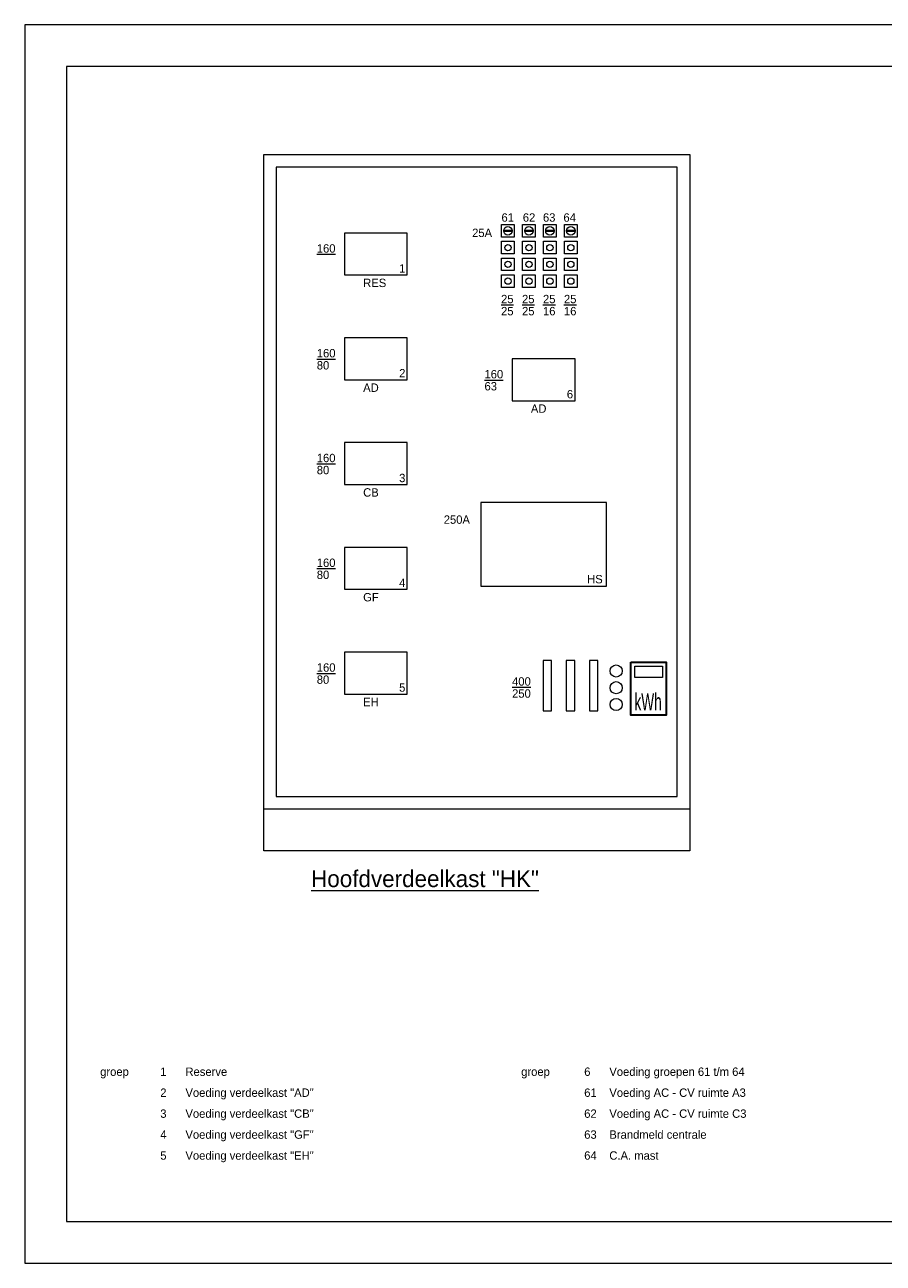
# Model space of a CAD drawing. Header units: millimetres. Extents: x -10.5 to 31.3, y -14.8 to 14.7.
# Tile 1 of 2: x -10.5 to 10, y -14.8 to 14.7. Entities that reach past the tile are written whole.
import ezdxf
from ezdxf.enums import TextEntityAlignment as Align

# ---------------------------------------------------------------- set-up
doc = ezdxf.new("R2010")
doc.units = ezdxf.units.MM
doc.layers.add('52', color=7, linetype='Continuous')
doc.layers.add('KADER', color=7, linetype='Continuous')
doc.styles.add('dgn001', font='dgn001.shx')
doc.styles.add('dgn003', font='dgn003.shx')

# ---------------------------------------------------------------- blocks, each defined once
blk = doc.blocks.new('AnonymousCell')
at = {"layer": 'KADER', "color": 1, "linetype": 'Continuous', "lineweight": 0, "flags": 128}
for points in [[(0.15, -0.15), (-0.15, -0.15), (-0.15, 0.15), (0.15, 0.15), (0.15, -0.15)], [(-0.1, -0.01), (0.1, -0.01), (0.1, 0.01), (-0.1, 0.01), (-0.1, -0.01)]]:
    blk.add_lwpolyline(points, dxfattribs=at)
at = {"layer": 'KADER', "color": 1, "linetype": 'Continuous', "lineweight": 0}
blk.add_circle((0, 0), 0.1, dxfattribs=at)
blk = doc.blocks.new('AnonymousCell1')
at = {"layer": 'KADER', "color": 1, "linetype": 'Continuous', "lineweight": 0, "flags": 128}
for points in [[(0.15, -0.15), (-0.15, -0.15), (-0.15, 0.15), (0.15, 0.15), (0.15, -0.15)], [(-0.1, -0.01), (0.1, -0.01), (0.1, 0.01), (-0.1, 0.01), (-0.1, -0.01)]]:
    blk.add_lwpolyline(points, dxfattribs=at)
at = {"layer": 'KADER', "color": 1, "linetype": 'Continuous', "lineweight": 0}
blk.add_circle((0, 0), 0.1, dxfattribs=at)
blk = doc.blocks.new('AnonymousCell2')
at = {"layer": 'KADER', "color": 1, "linetype": 'Continuous', "lineweight": 0, "flags": 128}
for points in [[(0.15, -0.15), (-0.15, -0.15), (-0.15, 0.15), (0.15, 0.15), (0.15, -0.15)], [(-0.1, -0.01), (0.1, -0.01), (0.1, 0.01), (-0.1, 0.01), (-0.1, -0.01)]]:
    blk.add_lwpolyline(points, dxfattribs=at)
at = {"layer": 'KADER', "color": 1, "linetype": 'Continuous', "lineweight": 0}
blk.add_circle((0, 0), 0.1, dxfattribs=at)
blk = doc.blocks.new('AnonymousCell3')
at = {"layer": 'KADER', "color": 1, "linetype": 'Continuous', "lineweight": 0, "flags": 128}
for points in [[(0.15, -0.15), (-0.15, -0.15), (-0.15, 0.15), (0.15, 0.15), (0.15, -0.15)], [(-0.1, -0.01), (0.1, -0.01), (0.1, 0.01), (-0.1, 0.01), (-0.1, -0.01)]]:
    blk.add_lwpolyline(points, dxfattribs=at)
at = {"layer": 'KADER', "color": 1, "linetype": 'Continuous', "lineweight": 0}
blk.add_circle((0, 0), 0.1, dxfattribs=at)
blk = doc.blocks.new('AnonymousCell4')
at = {"layer": 'KADER', "color": 1, "linetype": 'Continuous', "lineweight": 0, "flags": 128}
blk.add_lwpolyline([(0.15, -0.15), (-0.15, -0.15), (-0.15, 0.15), (0.15, 0.15), (0.15, -0.15)], dxfattribs=at)
at = {"layer": 'KADER', "color": 1, "linetype": 'Continuous', "lineweight": 0}
blk.add_circle((0, 0), 0.075, dxfattribs=at)
blk = doc.blocks.new('AnonymousCell5')
at = {"layer": 'KADER', "color": 1, "linetype": 'Continuous', "lineweight": 0, "flags": 128}
blk.add_lwpolyline([(0.15, -0.15), (-0.15, -0.15), (-0.15, 0.15), (0.15, 0.15), (0.15, -0.15)], dxfattribs=at)
at = {"layer": 'KADER', "color": 1, "linetype": 'Continuous', "lineweight": 0}
blk.add_circle((0, 0), 0.075, dxfattribs=at)
blk = doc.blocks.new('AnonymousCell6')
at = {"layer": 'KADER', "color": 1, "linetype": 'Continuous', "lineweight": 0, "flags": 128}
blk.add_lwpolyline([(0.15, -0.15), (-0.15, -0.15), (-0.15, 0.15), (0.15, 0.15), (0.15, -0.15)], dxfattribs=at)
at = {"layer": 'KADER', "color": 1, "linetype": 'Continuous', "lineweight": 0}
blk.add_circle((0, 0), 0.075, dxfattribs=at)
blk = doc.blocks.new('AnonymousCell7')
at = {"layer": 'KADER', "color": 1, "linetype": 'Continuous', "lineweight": 0, "flags": 128}
blk.add_lwpolyline([(0.15, -0.15), (-0.15, -0.15), (-0.15, 0.15), (0.15, 0.15), (0.15, -0.15)], dxfattribs=at)
at = {"layer": 'KADER', "color": 1, "linetype": 'Continuous', "lineweight": 0}
blk.add_circle((0, 0), 0.075, dxfattribs=at)
blk = doc.blocks.new('AnonymousCell8')
at = {"layer": 'KADER', "color": 1, "linetype": 'Continuous', "lineweight": 0, "flags": 128}
blk.add_lwpolyline([(0.15, -0.15), (-0.15, -0.15), (-0.15, 0.15), (0.15, 0.15), (0.15, -0.15)], dxfattribs=at)
at = {"layer": 'KADER', "color": 1, "linetype": 'Continuous', "lineweight": 0}
blk.add_circle((0, 0), 0.075, dxfattribs=at)
blk = doc.blocks.new('AnonymousCell9')
at = {"layer": 'KADER', "color": 1, "linetype": 'Continuous', "lineweight": 0, "flags": 128}
blk.add_lwpolyline([(0.15, -0.15), (-0.15, -0.15), (-0.15, 0.15), (0.15, 0.15), (0.15, -0.15)], dxfattribs=at)
at = {"layer": 'KADER', "color": 1, "linetype": 'Continuous', "lineweight": 0}
blk.add_circle((0, 0), 0.075, dxfattribs=at)
blk = doc.blocks.new('AnonymousCell10')
at = {"layer": 'KADER', "color": 1, "linetype": 'Continuous', "lineweight": 0, "flags": 128}
blk.add_lwpolyline([(0.15, -0.15), (-0.15, -0.15), (-0.15, 0.15), (0.15, 0.15), (0.15, -0.15)], dxfattribs=at)
at = {"layer": 'KADER', "color": 1, "linetype": 'Continuous', "lineweight": 0}
blk.add_circle((0, 0), 0.075, dxfattribs=at)
blk = doc.blocks.new('AnonymousCell11')
at = {"layer": 'KADER', "color": 1, "linetype": 'Continuous', "lineweight": 0, "flags": 128}
blk.add_lwpolyline([(0.15, -0.15), (-0.15, -0.15), (-0.15, 0.15), (0.15, 0.15), (0.15, -0.15)], dxfattribs=at)
at = {"layer": 'KADER', "color": 1, "linetype": 'Continuous', "lineweight": 0}
blk.add_circle((0, 0), 0.075, dxfattribs=at)
blk = doc.blocks.new('AnonymousCell12')
at = {"layer": 'KADER', "color": 1, "linetype": 'Continuous', "lineweight": 0, "flags": 128}
blk.add_lwpolyline([(0.15, -0.15), (-0.15, -0.15), (-0.15, 0.15), (0.15, 0.15), (0.15, -0.15)], dxfattribs=at)
at = {"layer": 'KADER', "color": 1, "linetype": 'Continuous', "lineweight": 0}
blk.add_circle((0, 0), 0.075, dxfattribs=at)
blk = doc.blocks.new('AnonymousCell13')
at = {"layer": 'KADER', "color": 1, "linetype": 'Continuous', "lineweight": 0, "flags": 128}
blk.add_lwpolyline([(0.15, -0.15), (-0.15, -0.15), (-0.15, 0.15), (0.15, 0.15), (0.15, -0.15)], dxfattribs=at)
at = {"layer": 'KADER', "color": 1, "linetype": 'Continuous', "lineweight": 0}
blk.add_circle((0, 0), 0.075, dxfattribs=at)
blk = doc.blocks.new('AnonymousCell14')
at = {"layer": 'KADER', "color": 1, "linetype": 'Continuous', "lineweight": 0, "flags": 128}
blk.add_lwpolyline([(0.15, -0.15), (-0.15, -0.15), (-0.15, 0.15), (0.15, 0.15), (0.15, -0.15)], dxfattribs=at)
at = {"layer": 'KADER', "color": 1, "linetype": 'Continuous', "lineweight": 0}
blk.add_circle((0, 0), 0.075, dxfattribs=at)
blk = doc.blocks.new('AnonymousCell15')
at = {"layer": 'KADER', "color": 1, "linetype": 'Continuous', "lineweight": 0, "flags": 128}
blk.add_lwpolyline([(0.15, -0.15), (-0.15, -0.15), (-0.15, 0.15), (0.15, 0.15), (0.15, -0.15)], dxfattribs=at)
at = {"layer": 'KADER', "color": 1, "linetype": 'Continuous', "lineweight": 0}
blk.add_circle((0, 0), 0.075, dxfattribs=at)
blk = doc.blocks.new('K0029')
at = {"layer": '52', "color": 2, "linetype": 'Continuous', "lineweight": 13}
for centre in [(0, 0.4), (0, 0), (0, -0.4)]:
    blk.add_circle(centre, 0.145, dxfattribs=at)
blk = doc.blocks.new('K0096')
at = {"layer": '52', "color": 3, "linetype": 'Continuous', "lineweight": 30, "flags": 128}
blk.add_lwpolyline([(0, 1.26), (0.84, 1.26), (0.84, 0), (0, 0), (0, 1.26)], dxfattribs=at)
at = {"layer": '52', "color": 2, "linetype": 'Continuous', "lineweight": 13, "flags": 128}
blk.add_lwpolyline([(0.09, 1.17), (0.75, 1.17), (0.75, 0.9), (0.09, 0.9), (0.09, 1.17)], dxfattribs=at)
at = {"layer": '52', "color": 2, "linetype": 'Continuous', "lineweight": 13, "style": 'dgn001', "width": 0.601467}
blk.add_text('kWh', height=0.405, dxfattribs=at).set_placement((0.083, 0.112))
blk = doc.blocks.new('A3')
at = {"layer": 'KADER', "color": 1, "linetype": 'Continuous', "lineweight": 0}
for p, q in [((41.787, 29.551), (0, 29.551)), ((0, 29.551), (0, 0)), ((0, 0), (41.787, 0))]:
    blk.add_line(p, q, dxfattribs=at)
at = {"layer": 'KADER', "color": 5, "linetype": 'Continuous', "lineweight": 0, "flags": 128}
blk.add_lwpolyline([(0.994, 0.994), (40.792, 0.994), (40.792, 28.554), (0.994, 28.554), (0.994, 0.994)], dxfattribs=at)
blk = doc.blocks.new('AnonymousCell16')
at = {"color": 1, "linetype": 'Continuous', "lineweight": 0}
blk.add_blockref('A3', (-20.893, -14.774), dxfattribs=at)

msp = doc.modelspace()

# ---------------------------------------------------------------- linework, layer by layer
at = {"layer": 'KADER', "color": 1, "linetype": 'Continuous', "lineweight": 0, "flags": 128}
for points in [[(-4.801, 11.607), (5.36, 11.607), (5.36, -4.013), (-4.801, -4.013), (-4.801, 11.607)], [(-4.801, 11.607), (5.36, 11.607), (5.36, -5.013), (-4.801, -5.013), (-4.801, 11.607)], [(-4.501, -3.713), (5.06, -3.713), (5.06, 11.307), (-4.501, 11.307), (-4.501, -3.713)], [(-2.876, 8.731), (-1.376, 8.731), (-1.376, 9.731), (-2.876, 9.731), (-2.876, 8.731)], [(-2.876, 6.231), (-1.376, 6.231), (-1.376, 7.231), (-2.876, 7.231), (-2.876, 6.231)], [(1.124, 5.731), (2.624, 5.731), (2.624, 6.731), (1.124, 6.731), (1.124, 5.731)], [(-2.876, 3.731), (-1.376, 3.731), (-1.376, 4.731), (-2.876, 4.731), (-2.876, 3.731)], [(0.374, 1.303), (3.374, 1.303), (3.374, 3.303), (0.374, 3.303), (0.374, 1.303)], [(-2.876, 1.231), (-1.376, 1.231), (-1.376, 2.231), (-2.876, 2.231), (-2.876, 1.231)], [(-2.876, -1.269), (-1.376, -1.269), (-1.376, -0.269), (-2.876, -0.269), (-2.876, -1.269)], [(1.866, -1.671), (2.066, -1.671), (2.066, -0.471), (1.866, -0.471), (1.866, -1.671)], [(2.416, -1.671), (2.616, -1.671), (2.616, -0.471), (2.416, -0.471), (2.416, -1.671)], [(2.966, -1.671), (3.166, -1.671), (3.166, -0.471), (2.966, -0.471), (2.966, -1.671)]]:
    msp.add_lwpolyline(points, dxfattribs=at)

# ---------------------------------------------------------------- block references
at = {"color": 1, "linetype": 'Continuous', "lineweight": 0}
for name, p in [('AnonymousCell16', (10.393, -0.076)), ('AnonymousCell', (1.024, 9.784)), ('AnonymousCell1', (1.524, 9.784)), ('AnonymousCell2', (2.024, 9.784)), ('AnonymousCell3', (2.524, 9.784)), ('AnonymousCell4', (1.024, 9.384)), ('AnonymousCell5', (1.524, 9.384)), ('AnonymousCell6', (2.024, 9.384)), ('AnonymousCell7', (2.524, 9.384)), ('AnonymousCell8', (1.024, 8.984)), ('AnonymousCell9', (1.524, 8.984)), ('AnonymousCell10', (2.024, 8.984)), ('AnonymousCell11', (2.524, 8.984)), ('AnonymousCell12', (1.024, 8.584)), ('AnonymousCell13', (1.524, 8.584)), ('AnonymousCell14', (2.024, 8.584)), ('AnonymousCell15', (2.524, 8.584)), ('K0029', (3.606, -1.118)), ('K0096', (3.958, -1.77))]:
    msp.add_blockref(name, p, dxfattribs=at)

# ---------------------------------------------------------------- texts
at = {"layer": 'KADER', "color": 1, "linetype": 'Continuous', "lineweight": 0, "style": 'dgn003'}
for s, height, p in [('61', 0.199998, (0.87, 10.002)), ('62', 0.199998, (1.379, 10.002)), ('63', 0.199998, (1.859, 10.002)), ('64', 0.199998, (2.348, 10.002)), ('25A', 0.199998, (0.17, 9.636)), ('%%u160%%u', 0.199998, (-3.535, 9.264)), ('1', 0.199998, (-1.571, 8.787)), ('RES', 0.199998, (-2.429, 8.442)), ('%%u25%%u', 0.199998, (0.86, 8.056)), ('%%u25%%u', 0.199998, (1.36, 8.056)), ('%%u25%%u', 0.199998, (1.86, 8.056)), ('%%u25%%u', 0.199998, (2.36, 8.056)), ('25', 0.199998, (0.86, 7.768)), ('25', 0.199998, (1.36, 7.768)), ('16', 0.199998, (1.86, 7.768)), ('16', 0.199998, (2.36, 7.768)), ('%%u160%%u', 0.199998, (-3.535, 6.764)), ('80', 0.199998, (-3.535, 6.476)), ('2', 0.199998, (-1.571, 6.287)), ('%%u160%%u', 0.199998, (0.465, 6.264)), ('AD', 0.199998, (-2.429, 5.942)), ('63', 0.199998, (0.465, 5.976)), ('6', 0.199998, (2.429, 5.787)), ('AD', 0.199998, (1.571, 5.442)), ('%%u160%%u', 0.199998, (-3.535, 4.264)), ('80', 0.199998, (-3.535, 3.976)), ('3', 0.199998, (-1.571, 3.787)), ('CB', 0.199998, (-2.429, 3.442)), ('250A', 0.199998, (-0.507, 2.794)), ('%%u160%%u', 0.199998, (-3.535, 1.764)), ('80', 0.199998, (-3.535, 1.476)), ('4', 0.199998, (-1.571, 1.287)), ('HS', 0.199998, (2.913, 1.373)), ('GF', 0.199998, (-2.429, 0.942)), ('%%u160%%u', 0.199998, (-3.535, -0.736)), ('80', 0.199998, (-3.535, -1.024)), ('%%u400%%u', 0.199998, (1.123, -1.068)), ('5', 0.199998, (-1.571, -1.213)), ('250', 0.199998, (1.123, -1.356)), ('EH', 0.199998, (-2.429, -1.558)), ('%%uHoofdverdeelkast "HK"%%u', 0.399996, (-3.671, -5.875))]:
    msp.add_text(s, height=height, dxfattribs=at).set_placement(p)
for s, p in [('groep', (-8.702, -10.180002)), ('1', (-7.268, -10.180002)), ('Reserve', (-6.668, -10.180002)), ('groep', (1.34, -10.180002)), ('6', (2.843, -10.180002)), ('Voeding groepen 61 t/m 64', (3.443, -10.180002)), ('2', (-7.268, -10.680002)), ('Voeding verdeelkast "AD"', (-6.668, -10.680002)), ('61', (2.843, -10.680002)), ('Voeding AC - CV ruimte A3', (3.443, -10.680002)), ('3', (-7.268, -11.180002)), ('Voeding verdeelkast "CB"', (-6.668, -11.180002)), ('62', (2.843, -11.180002)), ('Voeding AC - CV ruimte C3', (3.443, -11.180002)), ('4', (-7.268, -11.680002)), ('Voeding verdeelkast "GF"', (-6.668, -11.680002)), ('63', (2.843, -11.680002)), ('Brandmeld centrale', (3.443, -11.680002)), ('5', (-7.268, -12.180002)), ('Voeding verdeelkast "EH"', (-6.668, -12.180002)), ('64', (2.843, -12.180002)), ('C.A. mast', (3.443, -12.180002))]:
    msp.add_text(s, height=0.199998, dxfattribs=at).set_placement(p, align=Align.TOP_LEFT)

doc.saveas('drawing.dxf')
